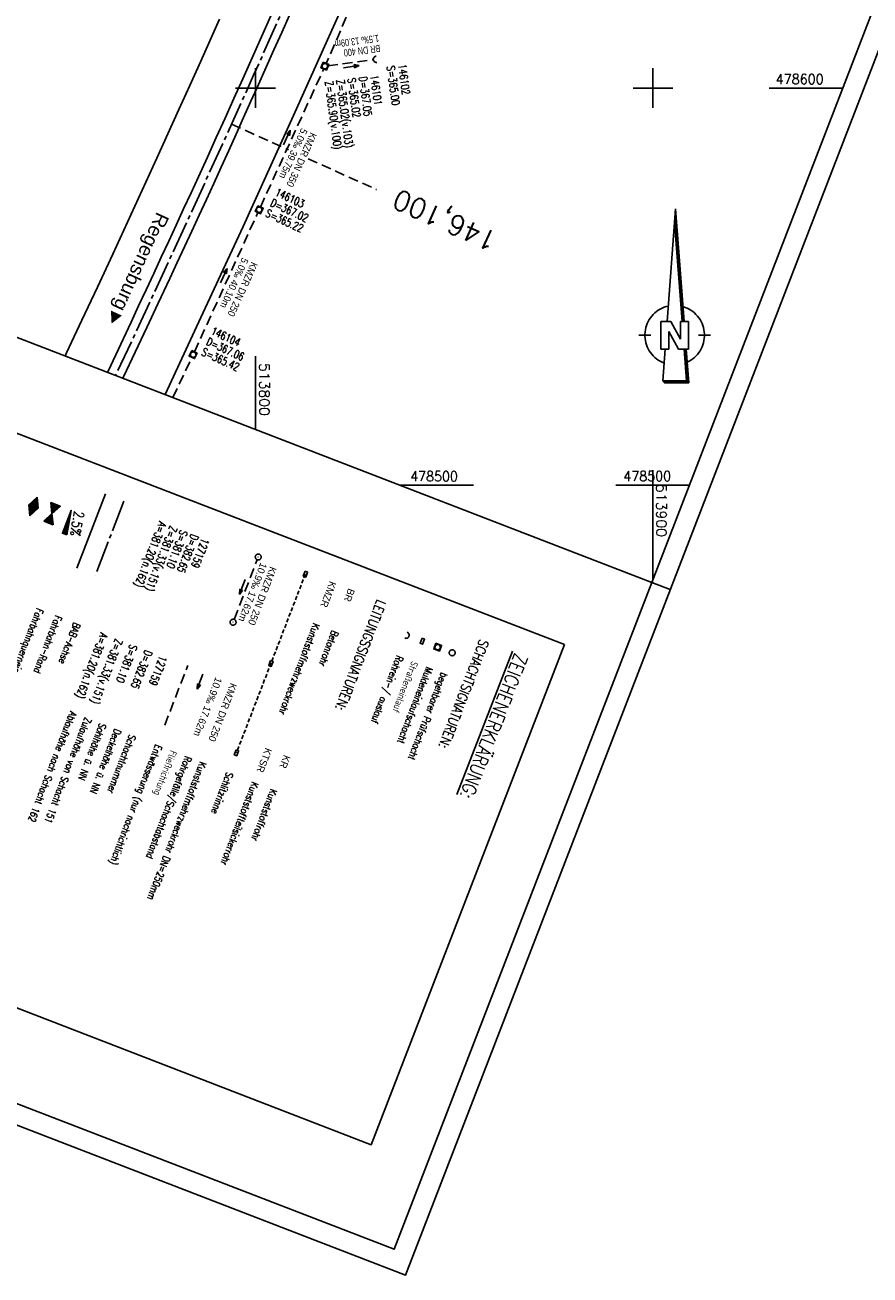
# Model space of a CAD drawing. Extents: x 513561 to 514246, y 478301 to 479467.
# Tile 2 of 8: x 513742 to 513955, y 478301 to 478616. Entities that reach past the tile are written whole.
import ezdxf
from ezdxf.enums import TextEntityAlignment as Align

# ---------------------------------------------------------------- set-up
doc = ezdxf.new("R2010")
doc.units = 0
doc.header["$LTSCALE"] = 10
doc.header["$MEASUREMENT"] = 0
for name, pattern in [('ACHSE', [5.5, 4, -0.5, 0.5, -0.5]), ('LT00', [0]), ('LT17', [0.15, 0.1, -0.05]), ('STRICHLINIE2', [0.375, 0.25, -0.125])]:
    doc.linetypes.add(name, pattern=pattern)
doc.layers.get('0').update_dxf_attribs({"linetype": 'LT00'})
for name, color, linetype in [('--HALTUNG', 7, 'STRICHLINIE2'), ('--HALTUNGSBESCHRIFT', 140, 'Continuous'), ('--SCHACHTBESCHRIFT', 5, 'Continuous'), ('--ZEICHENERKLÄR', 7, 'Continuous'), ('-BESCH', 7, 'STRICHLINIE2'), ('-BESCH-nachrichtlich', 81, 'STRICHLINIE2'), ('-BKAN010', 140, 'LT00'), ('-BSCH010', 5, 'LT00'), ('-Halt-Pfeil', 4, 'LT00'), ('-RICHTUNG-NAME', 250, 'Continuous'), ('025', 7, 'Continuous'), ('035', 250, 'Continuous'), ('1401', 7, 'Continuous'), ('A-TEXT-KILOMETER', 30, 'LT17'), ('AX-020', 250, 'ACHSE'), ('HTP_WEST', 11, 'LT00'), ('QUER_OST', 11, 'LT00'), ('RAHMEN', 250, 'Continuous'), ('SCHLITZRINNE-KATASTER', 182, 'LT17'), ('V_AFBR_BAB', 250, 'LT00'), ('V_KA_MULD', 182, 'LT00'), ('V_KA_PRUF', 182, 'LT00'), ('V_RASTER', 250, 'LT00'), ('V_SINKK', 182, 'LT00'), ('V_UK_DURCH', 182, 'LT00')]:
    doc.layers.add(name, color=color, linetype=linetype)
doc.styles.add('Arial', font='ARIAL.TTF')
doc.styles.add('Haltungsbeschriftung', font='ARIAL.TTF', dxfattribs={"width": 0.75})
doc.styles.add('Kilometrierung', font='romans.shx')
doc.styles.add('ROMANS', font='romans.shx')
doc.styles.add('schachtbeschriftung', font='romans.shx', dxfattribs={"width": 0.75, "height": 0.2})
doc.styles.get("Standard").update_dxf_attribs({"font": 'romans.shx', "width": 0.8})

# ---------------------------------------------------------------- blocks, each defined once
blk = doc.blocks.new('SYMB1401')
at = {"color": 0, "linetype": 'ByBlock'}
for p, q in [((-0.397083, 0.691572), (0.022917, 6.361572)), ((0.022917, 6.361572), (0.452917, 0.691572)), ((0.352917, 0.691572), (-0.027083, 5.691572)), ((0.362917, 0.691572), (-0.022083, 5.758572)), ((0.372917, 0.691572), (-0.017083, 5.825572)), ((0.382917, 0.691572), (-0.012083, 5.892572)), ((0.392917, 0.691572), (-0.007083, 5.958572)), ((0.402917, 0.691572), (-0.002083, 6.025572)), ((0.412917, 0.691572), (0.002917, 6.092572)), ((0.422917, 0.691572), (0.007917, 6.159572)), ((0.432917, 0.691572), (0.012917, 6.226572)), ((0.442917, 0.691572), (0.017917, 6.293572)), ((-0.727083, -0.708428), (-0.727083, 0.691572)), ((-0.727083, 0.691572), (-0.217083, 0.691572)), ((0.272917, -0.198428), (-0.217083, 0.691572)), ((0.272917, -0.198428), (0.272917, 0.691572)), ((0.672917, 0.691572), (0.272917, 0.691572)), ((0.672917, 0.691572), (0.672917, -0.708428)), ((0.162917, -0.708428), (-0.327083, 0.181572)), ((-0.327083, 0.181572), (-0.327083, -0.708428)), ((-1.827083, -0.008428), (-1.227083, -0.008428)), ((1.172916, -0.008428), (1.772917, -0.008428)), ((-0.327083, -0.708428), (-0.727083, -0.708428)), ((-0.507083, -0.708428), (-0.627083, -2.308428)), ((0.672917, -0.708428), (0.162917, -0.708428)), ((0.572917, -2.308428), (0.452917, -0.708428)), ((0.582916, -2.318428), (0.462917, -0.708428)), ((0.682917, -2.408428), (0.552917, -0.708428)), ((-0.627083, -2.308428), (0.572917, -2.308428)), ((-0.617083, -2.318428), (0.582916, -2.318428))]:
    blk.add_line(p, q, dxfattribs=at)
for points in [[(-1.526069, -0.059916), (-1.526094, 0.050035), (-1.518071, 0.159693), (-1.502041, 0.268469), (-1.47809, 0.37578), (-1.446348, 0.481049), (-1.406984, 0.583712), (-1.360209, 0.683217), (-1.306276, 0.779032), (-1.245473, 0.87064), (-1.178126, 0.957552), (-1.104597, 1.0393), (-1.025281, 1.115445), (-0.940603, 1.185579), (-0.851018, 1.249326), (-0.757006, 1.306344), (-0.659072, 1.356326), (-0.557742, 1.399004), (-0.45356, 1.434149), (-0.347084, 1.461573)], [(0.392916, 1.431572), (0.497466, 1.396917), (0.599189, 1.354678), (0.697537, 1.305084), (0.791977, 1.248403), (0.882001, 1.184941), (0.967121, 1.11504), (1.04688, 1.039078), (1.120846, 0.957464), (1.18862, 0.87064), (1.249835, 0.779074), (1.304163, 0.68326), (1.351308, 0.583716), (1.391017, 0.480979), (1.423076, 0.375604), (1.44731, 0.268159), (1.463591, 0.159225), (1.471828, 0.049389), (1.471979, -0.060755)], [(-0.557083, -1.408428), (-0.658433, -1.365798), (-0.75639, -1.315862), (-0.850428, -1.258889), (-0.940044, -1.195184), (-1.024754, -1.125089), (-1.104106, -1.048981), (-1.177673, -0.967268), (-1.245061, -0.880388), (-1.305907, -0.788808), (-1.359886, -0.693019), (-1.406707, -0.593536), (-1.446119, -0.490891), (-1.477911, -0.385637), (-1.501912, -0.278338), (-1.517993, -0.169569), (-1.526069, -0.059916)], [(1.471979, -0.060755), (1.464042, -0.170612), (1.44806, -0.279591), (1.42412, -0.387102), (1.39235, -0.492564), (1.352922, -0.59541), (1.30605, -0.695083), (1.251985, -0.791045), (1.19102, -0.882778), (1.123485, -0.969787), (1.049743, -1.051603), (0.970192, -1.127784), (0.885263, -1.197918), (0.795414, -1.261626), (0.701129, -1.318565), (0.602918, -1.368428)], [(-0.607083, -2.328428), (0.592916, -2.328428), (0.472917, -0.708428)], [(-0.597083, -2.338428), (0.602917, -2.338428), (0.482917, -0.708428)], [(-0.587083, -2.348428), (0.612917, -2.348428), (0.492917, -0.708428)], [(-0.577083, -2.358428), (0.622917, -2.358428), (0.502917, -0.708428)], [(-0.567083, -2.368428), (0.632917, -2.368428), (0.512917, -0.708428)], [(-0.557083, -2.378428), (0.642917, -2.378428), (0.522917, -0.708428)], [(-0.547083, -2.388428), (0.652917, -2.388428), (0.532917, -0.708428)], [(-0.537083, -2.398428), (0.662917, -2.398428), (0.542917, -0.708428)], [(-0.532084, -2.403428), (0.672917, -2.403428), (0.547917, -0.708428)], [(-0.627083, -2.308428), (-0.527083, -2.408428), (0.682917, -2.408428)]]:
    blk.add_lwpolyline(points, dxfattribs=at)
blk = doc.blocks.new('SYMB1107')
at = {"color": 0, "linetype": 'ByBlock'}
for points in [[(-0.2, 0), (-0.196157, 0.039018), (-0.184776, 0.076537), (-0.166294, 0.111114), (-0.141421, 0.141421), (-0.111114, 0.166294), (-0.076537, 0.184776), (-0.039018, 0.196157), (0, 0.2)], [(0, 0.2), (0.039018, 0.196157), (0.076537, 0.184776), (0.111114, 0.166294), (0.141421, 0.141421), (0.166294, 0.111114), (0.184776, 0.076537), (0.196157, 0.039018), (0.2, 0)]]:
    blk.add_lwpolyline(points, dxfattribs=at)
blk = doc.blocks.new('SYMB1210')
at = {"color": 0, "linetype": 'ByBlock'}
blk.add_line((0.018815, -0.179014), (0.055623, -0.17119), dxfattribs=at)
for points in [[(-0.2, -0.2), (-0.2, 0.2), (0.2, 0.2), (0.2, -0.2), (-0.2, -0.2)], [(0.018815, 0.179014), (-0.018815, 0.179014), (-0.055623, 0.17119), (-0.09, 0.155885), (-0.120444, 0.133766), (-0.145623, 0.105801), (-0.164438, 0.073213), (-0.176067, 0.037424), (-0.18, 0)], [(-0.18, 0), (-0.176067, -0.037424), (-0.164438, -0.073213), (-0.145623, -0.105801), (-0.120444, -0.133766), (-0.09, -0.155885), (-0.055623, -0.17119), (-0.018815, -0.179014), (0.018815, -0.179014)], [(0.18, 0), (0.176067, 0.037424), (0.164438, 0.073213), (0.145623, 0.105801), (0.120444, 0.133766), (0.09, 0.155885), (0.055623, 0.17119), (0.018815, 0.179014)], [(0.055623, -0.17119), (0.09, -0.155885), (0.120444, -0.133766), (0.145623, -0.105801), (0.164438, -0.073213), (0.176067, -0.037424), (0.18, 0)]]:
    blk.add_lwpolyline(points, dxfattribs=at)
blk = doc.blocks.new('SYMB0070')
at = {"color": 0, "linetype": 'ByBlock'}
for p, q in [((-0.5, 0), (0.2, 0)), ((0.5, 0), (0.2, 0.1)), ((0.2, 0.1), (0.2, 0)), ((0.468, 0), (0.21, 0.086)), ((0.21, 0.086), (0.21, -0.086)), ((0.21, -0.086), (0.468, 0)), ((0.22, -0.072), (0.437, 0)), ((0.23, -0.058), (0.405, 0)), ((0.24, -0.045), (0.374, 0)), ((0.342, 0), (0.25, 0.031)), ((0.25, 0.031), (0.25, -0.031)), ((0.25, -0.031), (0.342, 0)), ((0.26, -0.017), (0.31, 0)), ((0.27, -0.003), (0.279, 0))]:
    blk.add_line(p, q, dxfattribs=at)
for points in [[(0.2, 0), (0.2, -0.1), (0.5, 0)], [(0.437, 0), (0.22, 0.072), (0.22, -0.072)], [(0.405, 0), (0.23, 0.058), (0.23, -0.058)], [(0.374, 0), (0.24, 0.045), (0.24, -0.045)], [(0.31, 0), (0.26, 0.017), (0.26, -0.017)], [(0.279, 0), (0.27, 0.003), (0.27, -0.003)]]:
    blk.add_lwpolyline(points, dxfattribs=at)
blk = doc.blocks.new('SYMB0071')
at = {"color": 0, "linetype": 'ByBlock'}
for p, q in [((-0.5, 0), (0, 0.25)), ((0, -0.25), (-0.5, 0)), ((-0.5, 0), (-0.5, 0)), ((-0.48, -0.01), (-0.48, 0.01)), ((-0.46, -0.02), (-0.46, 0.02)), ((-0.44, -0.03), (-0.44, 0.03)), ((-0.42, -0.04), (-0.42, 0.04)), ((-0.4, -0.05), (-0.4, 0.05)), ((-0.38, -0.06), (-0.38, 0.06)), ((-0.36, -0.07), (-0.36, 0.07)), ((-0.34, -0.08), (-0.34, 0.08)), ((-0.32, -0.09), (-0.32, 0.09)), ((-0.3, -0.1), (-0.3, 0.1)), ((-0.28, -0.11), (-0.28, 0.11)), ((-0.26, -0.12), (-0.26, 0.12)), ((-0.24, -0.13), (-0.24, 0.13)), ((-0.22, -0.14), (-0.22, 0.14)), ((-0.2, -0.15), (-0.2, 0.15)), ((-0.18, -0.16), (-0.18, 0.16)), ((-0.16, -0.17), (-0.16, 0.17)), ((-0.14, -0.18), (-0.14, 0.18)), ((-0.12, -0.19), (-0.12, 0.19)), ((-0.1, -0.2), (-0.1, 0.2)), ((-0.08, -0.21), (-0.08, 0.21)), ((-0.06, -0.22), (-0.06, 0.22)), ((-0.04, -0.23), (-0.04, 0.23)), ((-0.02, -0.24), (-0.02, 0.24)), ((0, 0.25), (0.5, 0)), ((0, -0.25), (0, 0.25)), ((0.5, 0), (0, -0.25)), ((0.02, -0.24), (0.02, 0.24)), ((0.04, -0.23), (0.04, 0.23)), ((0.06, -0.22), (0.06, 0.22)), ((0.08, -0.21), (0.08, 0.21)), ((0.1, -0.2), (0.1, 0.2)), ((0.12, -0.19), (0.12, 0.19)), ((0.14, -0.18), (0.14, 0.18)), ((0.16, -0.17), (0.16, 0.17)), ((0.18, -0.16), (0.18, 0.16)), ((0.2, -0.15), (0.2, 0.15)), ((0.22, -0.14), (0.22, 0.14)), ((0.24, -0.13), (0.24, 0.13)), ((0.26, -0.12), (0.26, 0.12)), ((0.28, -0.11), (0.28, 0.11)), ((0.3, -0.1), (0.3, 0.1)), ((0.32, -0.09), (0.32, 0.09)), ((0.34, -0.08), (0.34, 0.08)), ((0.36, -0.07), (0.36, 0.07)), ((0.38, -0.06), (0.38, 0.06)), ((0.4, -0.05), (0.4, 0.05)), ((0.42, -0.04), (0.42, 0.04)), ((0.44, -0.03), (0.44, 0.03)), ((0.46, -0.02), (0.46, 0.02)), ((0.48, -0.01), (0.48, 0.01))]:
    blk.add_line(p, q, dxfattribs=at)
blk = doc.blocks.new('SYMB0072')
at = {"color": 0, "linetype": 'ByBlock'}
for p, q in [((-0.5, -0.25), (-0.5, 0.25)), ((-0.5, 0.25), (0, 0)), ((-0.5, -0.25), (-0.5, 0.25)), ((0, 0), (-0.5, -0.25)), ((-0.48, -0.24), (-0.48, 0.24)), ((-0.46, -0.23), (-0.46, 0.23)), ((-0.44, -0.22), (-0.44, 0.22)), ((-0.42, -0.21), (-0.42, 0.21)), ((-0.4, -0.2), (-0.4, 0.2)), ((-0.38, -0.19), (-0.38, 0.19)), ((-0.36, -0.18), (-0.36, 0.18)), ((-0.34, -0.17), (-0.34, 0.17)), ((-0.32, -0.16), (-0.32, 0.16)), ((-0.3, -0.15), (-0.3, 0.15)), ((-0.28, -0.14), (-0.28, 0.14)), ((-0.26, -0.13), (-0.26, 0.13)), ((-0.24, -0.12), (-0.24, 0.12)), ((-0.22, -0.11), (-0.22, 0.11)), ((-0.2, -0.1), (-0.2, 0.1)), ((-0.18, -0.09), (-0.18, 0.09)), ((-0.16, -0.08), (-0.16, 0.08)), ((-0.14, -0.07), (-0.14, 0.07)), ((-0.12, -0.06), (-0.12, 0.06)), ((-0.1, -0.05), (-0.1, 0.05)), ((-0.08, -0.04), (-0.08, 0.04)), ((-0.06, -0.03), (-0.06, 0.03)), ((-0.04, -0.02), (-0.04, 0.02)), ((-0.02, -0.01), (-0.02, 0.01)), ((0.02, -0.01), (0.02, 0.01)), ((0.04, -0.02), (0.04, 0.02)), ((0.06, -0.03), (0.06, 0.03)), ((0.08, -0.04), (0.08, 0.04)), ((0.1, -0.05), (0.1, 0.05)), ((0.12, -0.06), (0.12, 0.06)), ((0.14, -0.07), (0.14, 0.07)), ((0.16, -0.08), (0.16, 0.08)), ((0.18, -0.09), (0.18, 0.09)), ((0.2, -0.1), (0.2, 0.1)), ((0.22, -0.11), (0.22, 0.11)), ((0.24, -0.12), (0.24, 0.12)), ((0.26, -0.13), (0.26, 0.13)), ((0.28, -0.14), (0.28, 0.14)), ((0.3, -0.15), (0.3, 0.15)), ((0.32, -0.16), (0.32, 0.16)), ((0.34, -0.17), (0.34, 0.17)), ((0.36, -0.18), (0.36, 0.18)), ((0.38, -0.19), (0.38, 0.19)), ((0.4, -0.2), (0.4, 0.2)), ((0.42, -0.21), (0.42, 0.21)), ((0.44, -0.22), (0.44, 0.22)), ((0.46, -0.23), (0.46, 0.23)), ((0.48, -0.24), (0.48, 0.24)), ((0.5, -0.25), (0.5, 0.25))]:
    blk.add_line(p, q, dxfattribs=at)
blk.add_lwpolyline([(0, 0), (0.5, 0.25), (0.5, -0.25), (0, 0)], dxfattribs=at)
blk = doc.blocks.new('SYMB0003')
at = {"color": 0, "linetype": 'ByBlock'}
for p, q in [((-0.015712, 0), (0.010166, 0.012015)), ((0, -0.021257), (-0.015712, 0)), ((0.010166, 0.012015), (0, -0.021257))]:
    blk.add_line(p, q, dxfattribs=at)
for points in [[(-0.031395, 0.499013), (-0.093691, 0.491144), (-0.154509, 0.475528), (-0.21289, 0.452414), (-0.267913, 0.422164), (-0.318712, 0.385257), (-0.364484, 0.342274), (-0.404509, 0.293893), (-0.438154, 0.240877), (-0.464888, 0.184062), (-0.484292, 0.124345), (-0.496058, 0.062667), (-0.5, 0)], [(-0.5, 0), (-0.496058, -0.062667), (-0.484292, -0.124345), (-0.464888, -0.184062), (-0.438154, -0.240877), (-0.404509, -0.293893), (-0.364485, -0.342274), (-0.318712, -0.385257), (-0.267914, -0.422164), (-0.21289, -0.452414), (-0.154509, -0.475529), (-0.093691, -0.491144), (-0.031395, -0.499014), (0.031395, -0.499014)], [(0.5, 0), (0.496057, 0.062667), (0.484292, 0.124345), (0.464888, 0.184062), (0.438153, 0.240877), (0.404509, 0.293893), (0.364484, 0.342274), (0.318712, 0.385257), (0.267913, 0.422164), (0.21289, 0.452414), (0.154509, 0.475528), (0.093691, 0.491144), (0.031395, 0.499013), (-0.031395, 0.499013)], [(0.031395, -0.499014), (0.093691, -0.491144), (0.154509, -0.475529), (0.21289, -0.452414), (0.267914, -0.422164), (0.318712, -0.385257), (0.364485, -0.342274), (0.404509, -0.293893), (0.438154, -0.240877), (0.464889, -0.184062), (0.484292, -0.124345), (0.496058, -0.062667), (0.5, 0)]]:
    blk.add_lwpolyline(points, dxfattribs=at)
blk = doc.blocks.new('SYMB0652')
at = {"color": 0, "linetype": 'ByBlock'}
blk.add_lwpolyline([(-0.15, -0.075), (0.15, -0.075), (0.15, 0.075), (-0.15, 0.075), (-0.15, -0.075)], dxfattribs=at)

msp = doc.modelspace()

# ---------------------------------------------------------------- linework, layer by layer
at = {"layer": '--HALTUNG'}
msp.add_line((513794.62, 478466.2), (513800.42, 478481.22), dxfattribs=at)
at = {"layer": '-BESCH'}
for p, q in [((513833.39, 478641.85), (513817.76, 478606.2)), ((513801.23, 478570.05), (513817.15, 478604.83)), ((513818.21, 478605.61), (513829.65, 478607.15)), ((513784.61, 478533.56), (513800.61, 478568.69)), ((513779.17, 478522.06), (513783.98, 478532.2))]:
    msp.add_line(p, q, dxfattribs=at)
at = {"layer": '-BESCH-nachrichtlich'}
msp.add_line((513777.14, 478439.56), (513782.94, 478454.58), dxfattribs=at)
at = {"layer": '025'}
msp.add_lwpolyline([(513877.73, 478459.9), (513829.11, 478333.95), (513687.12, 478388.76), (513735.74, 478514.71)], close=True, dxfattribs=at)
at = {"layer": 'A-TEXT-KILOMETER', "ltscale": 2.5}
for p, q in [((513793.96, 478590.92), (513808.34, 478584.42)), ((513813.23, 478582.21), (513830.41, 478574.45))]:
    msp.add_line(p, q, dxfattribs=at)
at = {"layer": 'AX-020', "ltscale": 0.2}
msp.add_line((513766.88, 478495.99), (513759.68, 478477.33), dxfattribs=at)
at = {"layer": 'AX-020', "ltscale": 0.2, "flags": 128}
msp.add_lwpolyline([(514066.58, 479351.33), (514062.74, 479337.15), (514057.44, 479317.85), (514052.05, 479298.58), (514046.59, 479279.32), (514041.05, 479260.09), (514035.44, 479240.88), (514029.74, 479221.7), (514023.98, 479202.53), (514018.13, 479183.39), (514012.21, 479164.28), (514006.21, 479145.18), (514000.14, 479126.12), (513993.99, 479107.07), (513987.76, 479088.05), (513981.46, 479069.06), (513975.08, 479050.09), (513968.62, 479031.14), (513962.09, 479012.23), (513955.49, 478993.33), (513948.81, 478974.47), (513942.05, 478955.63), (513935.22, 478936.82), (513928.31, 478918.04), (513921.33, 478899.28), (513914.27, 478880.55), (513907.14, 478861.86), (513899.93, 478843.18), (513892.65, 478824.54), (513885.3, 478805.93), (513877.87, 478787.35), (513870.36, 478768.8), (513862.79, 478750.27), (513855.13, 478731.78), (513847.41, 478713.32), (513839.61, 478694.89), (513831.74, 478676.49), (513823.79, 478658.12), (513815.77, 478639.79), (513807.68, 478621.48), (513799.51, 478603.21), (513791.27, 478584.97), (513782.96, 478566.77), (513774.57, 478548.6), (513766.12, 478530.46), (513764.78, 478527.61)], dxfattribs=at)
at = {"layer": 'QUER_OST'}
for p, q in [((513753.21, 478491.36), (513752.78, 478491.52)), ((513753.23, 478491.49), (513752.83, 478491.65)), ((513752.88, 478491.77), (513753.26, 478491.62)), ((513752.93, 478491.89), (513753.28, 478491.76)), ((513753.3, 478491.89), (513752.97, 478492.02)), ((513753.32, 478492.02), (513753.02, 478492.14)), ((513753.07, 478492.26), (513753.35, 478492.15)), ((513753.12, 478492.38), (513753.37, 478492.28)), ((513753.39, 478492.42), (513753.16, 478492.51)), ((513753.42, 478492.55), (513753.21, 478492.63)), ((513753.26, 478492.75), (513753.44, 478492.68)), ((513753.31, 478492.87), (513753.46, 478492.81)), ((513753.48, 478492.95), (513753.35, 478493)), ((513753.51, 478493.08), (513753.4, 478493.12)), ((513753.45, 478493.25), (513753.53, 478493.21)), ((513753.5, 478493.37), (513753.55, 478493.34)), ((513753.6, 478493.61), (513753.59, 478493.61)), ((513751.6, 478488.45), (513752.64, 478488.05)), ((513752.66, 478488.18), (513751.65, 478488.57)), ((513752.68, 478488.31), (513751.69, 478488.69)), ((513751.74, 478488.82), (513752.71, 478488.45)), ((513751.79, 478488.94), (513752.73, 478488.58)), ((513752.75, 478488.71), (513751.84, 478489.07)), ((513752.78, 478488.84), (513751.88, 478489.19)), ((513751.93, 478489.31), (513752.8, 478488.98)), ((513751.98, 478489.43), (513752.82, 478489.11)), ((513752.84, 478489.24), (513752.03, 478489.56)), ((513752.87, 478489.37), (513752.07, 478489.68)), ((513752.12, 478489.8), (513752.89, 478489.51)), ((513752.17, 478489.92), (513752.91, 478489.64)), ((513752.94, 478489.77), (513752.22, 478490.05)), ((513752.96, 478489.9), (513752.26, 478490.17)), ((513752.31, 478490.29), (513752.98, 478490.04)), ((513752.36, 478490.42), (513753, 478490.17)), ((513753.03, 478490.3), (513752.4, 478490.54)), ((513753.05, 478490.43), (513752.45, 478490.66)), ((513752.5, 478490.79), (513753.07, 478490.57)), ((513752.55, 478490.91), (513753.1, 478490.7)), ((513753.12, 478490.83), (513752.59, 478491.03)), ((513753.14, 478490.96), (513752.64, 478491.15)), ((513752.69, 478491.28), (513753.16, 478491.09)), ((513752.74, 478491.4), (513753.19, 478491.23)), ((513751.41, 478487.96), (513752.55, 478487.52)), ((513752.57, 478487.65), (513751.46, 478488.08)), ((513752.59, 478487.78), (513751.5, 478488.2)), ((513751.55, 478488.33), (513752.62, 478487.92))]:
    msp.add_line(p, q, dxfattribs=at)
msp.add_lwpolyline([(513752.54, 478487.47), (513751.39, 478487.92), (513753.61, 478493.65), (513752.54, 478487.47)], dxfattribs=at)
at = {"layer": 'RAHMEN'}
for points in [[(513969.42, 479466.94), (513560.7, 478408.08), (513837.77, 478301.13), (514246.49, 479359.99), (513969.42, 479466.94)], [(513965.08, 479441.82), (513631.98, 478578.87), (513899.73, 478475.52), (514232.83, 479338.46), (513965.08, 479441.82)]]:
    msp.add_lwpolyline(points, dxfattribs=at)
at = {"layer": 'RAHMEN', "flags": 128}
for points in [[(513631.98, 478578.87), (513567.16, 478410.95), (513834.91, 478307.6), (513899.73, 478475.52)], [(513904.39, 478473.72), (513899.73, 478475.52)]]:
    msp.add_lwpolyline(points, dxfattribs=at)
at = {"layer": 'SCHLITZRINNE-KATASTER'}
msp.add_line((513812.56, 478477.63), (513795.2, 478432.64), dxfattribs=at)
at = {"layer": 'V_AFBR_BAB'}
msp.add_line((513762.21, 478497.79), (513755.01, 478479.13), dxfattribs=at)
for points in [[(513777.24, 478522.8), (513786.27, 478542.2), (513796.85, 478565.17), (513809.53, 478593.06), (513821.45, 478619.62), (513833.03, 478646.01), (513844.74, 478672.9), (513854.52, 478695.67), (513866.29, 478723.54), (513876.53, 478748.22), (513886.6, 478773.11), (513896.23, 478796.92), (513906.4, 478822.72), (513916.26, 478848.04)], [(513762.78, 478528.39), (513762.95, 478528.75), (513764.86, 478532.84), (513766.77, 478536.94), (513768.68, 478541.04), (513770.59, 478545.13), (513772.49, 478549.23), (513774.39, 478553.33), (513776.27, 478557.39), (513778.15, 478561.44), (513780.03, 478565.5), (513781.91, 478569.55), (513783.77, 478573.61), (513785.64, 478577.67), (513787.89, 478582.59), (513790.12, 478587.52), (513792.35, 478592.44), (513794.57, 478597.37), (513796.79, 478602.31), (513799.15, 478607.59), (513801.51, 478612.88), (513803.86, 478618.17)], [(513808.53, 478618.37), (513806.58, 478614), (513804.63, 478609.63), (513802.67, 478605.26), (513800.72, 478600.89), (513798.85, 478596.74), (513796.99, 478592.58), (513795.12, 478588.42), (513793.25, 478584.27), (513791.36, 478580.12), (513789.48, 478575.97), (513787.65, 478571.98), (513785.81, 478567.99), (513783.97, 478564), (513782.12, 478560.02), (513780.26, 478556.04), (513778.41, 478552.06), (513775.51, 478545.87), (513772.61, 478539.69), (513769.71, 478533.5), (513766.8, 478527.32), (513766.61, 478526.91)], [(513752.06, 478532.52), (513752.42, 478533.29), (513756.32, 478541.59), (513760.2, 478549.89), (513764.06, 478558.21), (513767.77, 478566.25), (513771.47, 478574.29), (513775.16, 478582.35), (513777.94, 478588.45), (513780.72, 478594.56), (513783.49, 478600.67), (513786.24, 478606.79), (513788.61, 478612.06), (513790.96, 478617.33)]]:
    msp.add_lwpolyline(points, dxfattribs=at)
at = {"layer": 'V_RASTER'}
for p, q in [((513800, 478595), (513800, 478605)), ((513900, 478605), (513900, 478595)), ((513805, 478600), (513795, 478600)), ((513905, 478600), (513895, 478600)), ((513947.78, 478600), (513929.28, 478600)), ((513800, 478514.02), (513800, 478532.52)), ((513900, 478503.79), (513900, 478476.23)), ((513836.32, 478500), (513854.82, 478500)), ((513890.68, 478500), (513909.18, 478500))]:
    msp.add_line(p, q, dxfattribs=at)

# ---------------------------------------------------------------- block references
at = {"layer": '-Halt-Pfeil', "yscale": 4.000000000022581, "zscale": 4}
for p, xscale, rotation in [((513824.09, 478605.39), 4.000000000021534, 7.645178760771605), ((513807.91, 478587.55), 4.000000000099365, 65.40107875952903), ((513792.01, 478552.78), 4.000000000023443, 65.52366875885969), ((513796.68, 478474.38), 4.00000000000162, 248.893218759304), ((513786.03, 478450.53), 4.00000000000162, 248.893218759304)]:
    msp.add_blockref('SYMB0070', p, dxfattribs=dict(at, xscale=xscale, rotation=rotation))
at = {"layer": '1401', "xscale": 4.999999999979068, "yscale": 4.999999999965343, "zscale": 5, "rotation": 359.9997787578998}
msp.add_blockref('SYMB1401', (513905.61, 478537.8), dxfattribs=at)
at = {"layer": 'HTP_WEST', "yscale": 4.999999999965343, "zscale": 5}
for name, p, xscale, rotation in [('SYMB0071', (513744.11, 478494.64), 4.999999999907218, 248.8975302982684), ('SYMB0072', (513748.78, 478492.84), 4.999999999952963, 68.89321875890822)]:
    msp.add_blockref(name, p, dxfattribs=dict(at, xscale=xscale, rotation=rotation))
at = {"layer": 'V_KA_MULD', "yscale": 3.800000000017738, "zscale": 3.8}
for p, xscale, rotation in [((513817.46, 478605.51), 3.80000000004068, 246.8714076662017), ((513800.92, 478569.37), 3.800000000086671, 245.2024676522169), ((513784.3, 478532.88), 3.799999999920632, 244.7530980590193), ((513845.83, 478459.22), 3.800000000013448, 248.8932187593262)]:
    msp.add_blockref('SYMB1210', p, dxfattribs=dict(at, xscale=xscale, rotation=rotation))
at = {"layer": 'V_KA_PRUF', "xscale": 1.500000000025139, "yscale": 1.500000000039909, "zscale": 1.5, "rotation": 248.8932187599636}
for p in [(513800.69, 478481.92), (513794.35, 478465.5), (513849.5, 478457.81)]:
    msp.add_blockref('SYMB0003', p, dxfattribs=at)
at = {"layer": 'V_SINKK', "xscale": 4.500000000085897, "yscale": 4.500000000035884, "zscale": 4.5, "rotation": 248.8932187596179}
for p in [(513812.56, 478477.63), (513841.98, 478460.71), (513803.88, 478455.13), (513795.2, 478432.64)]:
    msp.add_blockref('SYMB0652', p, dxfattribs=at)
at = {"layer": 'V_UK_DURCH', "yscale": 4.000000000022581, "zscale": 4}
for p, xscale, rotation in [((513830.44, 478607.26), 4.000000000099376, 95.21398175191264), ((513837.87, 478462.24), 4.00000000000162, 248.893218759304)]:
    msp.add_blockref('SYMB1107', p, dxfattribs=dict(at, xscale=xscale, rotation=rotation))

# ---------------------------------------------------------------- texts
at = {"layer": '--HALTUNGSBESCHRIFT', "style": 'Haltungsbeschriftung', "width": 0.95}
for s, p in [('10.9‰ 17.62m', (513798.46, 478473.36)), ('KMZR DN 250', (513800.87, 478472.43))]:
    msp.add_text(s, height=1.8, rotation=248.8932, dxfattribs=at).set_placement(p, align=Align.CENTER)
for s, p in [('KMZR', (513818.7, 478475.98)), ('BR', (513823.37, 478474.18)), ('10.9‰ 17.62m', (513789.97, 478451.8)), ('KMZR DN 250', (513793.7, 478450.36)), ('KTSR', (513802.51, 478434.02)), ('KR', (513807.17, 478432.22))]:
    msp.add_text(s, height=1.8, rotation=248.8932, dxfattribs=at).set_placement(p)
at = {"layer": '--SCHACHTBESCHRIFT', "style": 'schachtbeschriftung', "width": 0.75}
for s, p in [('A=381.20(n.162)', (513775.78, 478490.97)), ('Z=381.33(v.151)', (513778.47, 478489.93)), ('S=381.10', (513781.15, 478488.89)), ('D=382.65', (513783.84, 478487.86)), ('127159', (513786.53, 478486.82)), ('A=381.20(n.162)', (513761.02, 478462.98)), ('Z=381.33(v.151)', (513764.75, 478461.53)), ('S=381.10', (513768.48, 478460.09)), ('D=382.65', (513772.21, 478458.65)), ('127159', (513775.94, 478457.21))]:
    msp.add_text(s, height=2, rotation=248.8933, dxfattribs=at).set_placement(p)
at = {"layer": '--ZEICHENERKLÄR', "linetype": 'Continuous', "style": 'ROMANS', "width": 0.8}
for s, p in [('Fahrbahnquerneigung', (513745, 478469.16)), ('Fahrbahn-Rand', (513749.66, 478467.36)), ('BAB-Achse', (513754.32, 478465.56)), ('Kunststoffmehrzweckrohr', (513814.61, 478465.37)), ('Betonrohr', (513819.27, 478463.57)), ('Rohrein-/ auslauf', (513835.56, 478457.28)), ('Straßeneinlauf', (513839.29, 478455.84)), ('Muldeneinlaufschacht', (513843.02, 478454.4)), ('begehbarer Prüfschacht', (513846.76, 478452.96)), ('Ablaufhöhe nach Schacht 162', (513753.36, 478443.14)), ('Zulaufhöhe von Schacht 151', (513757.09, 478441.7)), ('Sohlhöhe ü. NN', (513760.82, 478440.26)), ('Deckelhöhe ü. NN', (513764.56, 478438.82)), ('Schachtnummer', (513768.29, 478437.38)), ('Entwässerung (nur nachrichtlich)', (513774.85, 478434.84)), ('Rohrgefälle/Schachtabstand', (513782.32, 478431.96)), ('Fließrichtung', (513778.59, 478433.4)), ('Kunststoffmehrzweckrohr DN=250mm', (513786.05, 478430.52)), ('Schlitzrinne', (513792.77, 478427.93)), ('Kunststoffteilsickerrohr', (513799.2, 478425.45)), ('Kunststoffrohr', (513803.86, 478423.65))]:
    msp.add_text(s, height=1.8, rotation=248.8932, dxfattribs=at).set_placement(p)
at = {"layer": '-BKAN010', "style": 'Haltungsbeschriftung'}
for s, rotation, width, p in [('1.5‰ 13.09m', 187.6452, 0.65, (513830.95, 478613.45)), ('BR DN 400', 187.6452, 0.7, (513831.27, 478610.91)), ('5.0‰ 39.75m', 245.4011, 0.9, (513811.52, 478590.05)), ('KMZR DN 350', 245.4011, 0.9, (513813.84, 478588.99)), ('5.0‰ 40.10m', 245.5237, 0.9, (513796.65, 478557.45)), ('KMZR DN 250', 245.5237, 0.9, (513798.98, 478556.39))]:
    msp.add_text(s, height=1.8, rotation=rotation, dxfattribs=dict(at, width=width)).set_placement(p)
at = {"layer": '-BSCH010', "style": 'schachtbeschriftung', "width": 0.75}
for s, rotation, p in [('S=365.00', 277.6452, (513833.03, 478605.46)), ('146102', 277.6452, (513835.88, 478605.85)), ('Z=365.90(v.100)', 277.6452, (513817.45, 478601.62)), ('Z=365.02(v.103)', 277.6452, (513820.31, 478602)), ('S=365.02', 277.6452, (513823.16, 478602.39)), ('D=367.05', 277.6452, (513826.02, 478602.77)), ('146101', 277.6452, (513828.87, 478603.15)), ('146103', 335.4011, (513804.72, 478573.01)), ('D=367.02', 335.4011, (513803.52, 478570.39)), ('S=365.22', 335.4011, (513802.32, 478567.77)), ('146104', 335.5237, (513788.59, 478538.08)), ('D=367.06', 335.5237, (513787.4, 478535.45)), ('S=365.42', 335.5237, (513786.21, 478532.83))]:
    msp.add_text(s, height=2, rotation=rotation, dxfattribs=at).set_placement(p)
at = {"layer": '-RICHTUNG-NAME', "insert": (513761.09, 478540.87), "char_height": 3.5, "width": 36.6733, "attachment_point": 9, "rotation": 245.302, "style": 'Arial'}
msp.add_mtext('\\pt4,12,15.5,23.75;{\\fSwis721 BlkOul BT|b0|i0|c0|p82;Regensburg\\fArial|b0|i0|c0|p32;►}', dxfattribs=at)
at = {"layer": '025', "width": 0.8}
for s, p in [('LEITUNGSSIGNATUREN:', (513830.62, 478471.38)), ('SCHACHTSIGNATUREN:', (513856.47, 478461.4))]:
    msp.add_text(s, height=2.5, rotation=248.8932, dxfattribs=at).set_placement(p)
at = {"layer": '035', "linetype": 'Continuous', "width": 0.8}
msp.add_text('%%UZEICHENERKLÄRUNG:', height=3.5, rotation=248.8932, dxfattribs=at).set_placement((513865.3, 478458))
at = {"layer": 'A-TEXT-KILOMETER', "style": 'Kilometrierung'}
msp.add_text('146,100', height=5, rotation=155.8932, dxfattribs=at).set_placement((513834.97, 478572.39), align=Align.MIDDLE_RIGHT)
at = {"layer": 'QUER_OST', "style": 'ROMANS', "width": 0.8}
msp.add_text('2.5%', height=2.5, rotation=260.2023, dxfattribs=at).set_placement((513754.42, 478493.65))
at = {"layer": 'V_RASTER'}
for s, rotation, width, p in [(' 478600', 359.9998, 0.941, (513929.28, 478601)), (' 513800', 269.9998, 1.033, (513801, 478532.52)), (' 478500', 359.9998, 0.934, (513837.32, 478501)), (' 478500', 359.9998, 0.934, (513890.97, 478501.03)), (' 513900', 269.9998, 1.038, (513900.9, 478502.08))]:
    msp.add_text(s, height=2.5, rotation=rotation, dxfattribs=dict(at, width=width)).set_placement(p)

doc.saveas('drawing.dxf')
